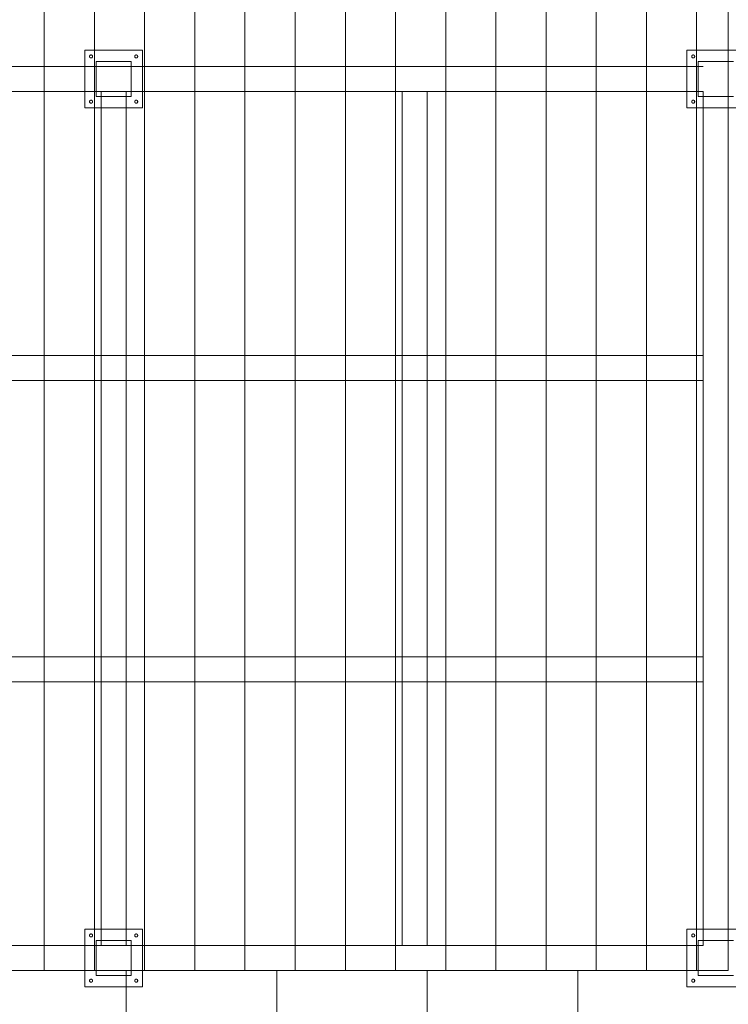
# Model space of a CAD drawing. Extents: x -620 to 3480, y 62 to 1102.
# Tile 32 of 256: x -106 to -49, y 253 to 331. Entities that reach past the tile are written whole.
import ezdxf
from ezdxf.lldxf.tags import DXFTag

# ---------------------------------------------------------------- set-up
doc = ezdxf.new("R2010")
doc.units = 0
doc.layers.get('0').update_dxf_attribs({"lineweight": 13})
doc.layers.add('60- 61 allgemeine Ausstattung- 4 Terrassen', color=7, linetype='Continuous', lineweight=9)
doc.layers.add('Keine-1', color=7, linetype='Continuous', lineweight=15)
tags = doc.linetypes.add('grob-A06G9SLJ8I', pattern=[14, 3, -8, 3]).pattern_tags.tags
tags[8:9] = [DXFTag(74, 4), DXFTag(75, 0), DXFTag(340, '0'), DXFTag(46, 0.0), DXFTag(50, 0.0), DXFTag(44, 0.0), DXFTag(45, 0.0)]
tags[6:7] = [DXFTag(74, 4), DXFTag(75, 0), DXFTag(340, '0'), DXFTag(46, 0.0), DXFTag(50, 0.0), DXFTag(44, 0.0), DXFTag(45, 0.0)]
tags[4:5] = [DXFTag(74, 4), DXFTag(75, 0), DXFTag(340, '0'), DXFTag(46, 0.0), DXFTag(50, 0.0), DXFTag(44, 0.0), DXFTag(45, 0.0)]

# ---------------------------------------------------------------- blocks, each defined once
blk = doc.blocks.new('Referenz-A06G9SLM8I')
at = {"layer": '60- 61 allgemeine Ausstattung- 4 Terrassen', "color": 0, "lineweight": -2}
for p, q in [((-103.584, 255.304), (-103.584, 435.304)), ((-99.584, 255.304), (-99.584, 435.304)), ((-95.584, 255.304), (-95.584, 435.304)), ((-91.584, 255.304), (-91.584, 435.304)), ((-87.584, 255.304), (-87.584, 435.304)), ((-83.584, 255.304), (-83.584, 435.304)), ((-79.584, 255.304), (-79.584, 435.304)), ((-75.584, 255.304), (-75.584, 435.304)), ((-71.584, 255.304), (-71.584, 435.304)), ((-67.584, 255.304), (-67.584, 435.304)), ((-63.584, 255.304), (-63.584, 435.304)), ((-59.584, 255.304), (-59.584, 435.304)), ((-55.584, 255.304), (-55.584, 435.304)), ((-51.584, 255.304), (-51.584, 435.304)), ((-49.054, 435.304), (-49.054, 255.304)), ((-99.454, 327.704), (-96.654, 327.704)), ((-99.454, 324.904), (-99.454, 327.704)), ((-96.654, 327.704), (-96.654, 324.904)), ((-51.454, 327.704), (-48.654, 327.704)), ((-51.454, 324.904), (-51.454, 327.704)), ((-96.654, 324.904), (-99.454, 324.904)), ((-48.654, 324.904), (-51.454, 324.904)), ((-99.454, 257.704), (-96.654, 257.704)), ((-99.454, 254.904), (-99.454, 257.704)), ((-96.654, 257.704), (-96.654, 254.904)), ((-51.454, 257.704), (-48.654, 257.704)), ((-51.454, 254.904), (-51.454, 257.704)), ((-49.054, 255.304), (-169.054, 255.304)), ((-96.654, 254.904), (-99.454, 254.904)), ((-97.054, 205.504), (-97.054, 255.304)), ((-85.054, 205.504), (-85.054, 255.304)), ((-73.054, 205.504), (-73.054, 255.304)), ((-61.054, 205.504), (-61.054, 255.304)), ((-48.654, 254.904), (-51.454, 254.904))]:
    blk.add_line(p, q, dxfattribs=at)
at = {"layer": '60- 61 allgemeine Ausstattung- 4 Terrassen', "color": 0, "linetype": 'grob-A06G9SLJ8I', "lineweight": -2, "ltscale": 0.13}
for p, q in [((-337.054, 327.304), (-51.054, 327.304)), ((-51.054, 325.304), (-339.054, 325.304)), ((-99.054, 325.304), (-99.054, 257.304)), ((-97.054, 325.304), (-97.054, 257.304)), ((-75.054, 325.304), (-75.054, 257.304)), ((-73.054, 325.304), (-73.054, 257.304)), ((-51.054, 325.304), (-51.054, 257.304)), ((-49.054, 325.304), (-49.054, 257.304)), ((-337.054, 304.304), (-51.054, 304.304)), ((-51.054, 302.304), (-337.054, 302.304)), ((-337.054, 280.304), (-51.054, 280.304)), ((-51.054, 278.304), (-337.054, 278.304)), ((-339.054, 257.304), (-51.054, 257.304)), ((-51.054, 255.304), (-339.054, 255.304))]:
    blk.add_line(p, q, dxfattribs=at)
at = {"layer": 'Keine-1', "color": 0, "linetype": 'grob-A06G9SLJ8I', "lineweight": -2, "ltscale": 0.13}
for p, q in [((-100.354, 328.604), (-95.754, 328.604)), ((-100.354, 324.004), (-100.354, 328.604)), ((-95.754, 328.604), (-95.754, 324.004)), ((-52.354, 328.604), (-47.754, 328.604)), ((-52.354, 324.004), (-52.354, 328.604)), ((-99.974, 328.104), (-99.973, 328.116)), ((-99.973, 328.092), (-99.974, 328.104)), ((-99.973, 328.116), (-99.972, 328.128)), ((-99.972, 328.081), (-99.973, 328.092)), ((-99.972, 328.128), (-99.969, 328.139)), ((-99.969, 328.069), (-99.972, 328.081)), ((-99.969, 328.139), (-99.965, 328.15)), ((-99.965, 328.058), (-99.969, 328.069)), ((-99.965, 328.15), (-99.96, 328.161)), ((-99.96, 328.048), (-99.965, 328.058)), ((-99.96, 328.161), (-99.954, 328.171)), ((-99.954, 328.038), (-99.96, 328.048)), ((-99.954, 328.171), (-99.947, 328.18)), ((-99.947, 328.028), (-99.954, 328.038)), ((-99.947, 328.18), (-99.939, 328.189)), ((-99.939, 328.019), (-99.947, 328.028)), ((-99.939, 328.189), (-99.93, 328.197)), ((-99.93, 328.011), (-99.939, 328.019)), ((-99.93, 328.197), (-99.921, 328.204)), ((-99.921, 328.004), (-99.93, 328.011)), ((-99.921, 328.204), (-99.911, 328.21)), ((-99.911, 327.998), (-99.921, 328.004)), ((-99.911, 328.21), (-99.9, 328.215)), ((-99.9, 327.993), (-99.911, 327.998)), ((-99.9, 328.215), (-99.889, 328.219)), ((-99.889, 327.989), (-99.9, 327.993)), ((-99.889, 328.219), (-99.877, 328.222)), ((-99.877, 327.987), (-99.889, 327.989)), ((-99.877, 328.222), (-99.866, 328.224)), ((-99.866, 327.985), (-99.877, 327.987)), ((-99.866, 328.224), (-99.854, 328.224)), ((-99.854, 327.984), (-99.866, 327.985)), ((-99.854, 328.224), (-99.842, 328.224)), ((-99.842, 327.985), (-99.854, 327.984)), ((-99.842, 328.224), (-99.831, 328.222)), ((-99.831, 327.987), (-99.842, 327.985)), ((-99.831, 328.222), (-99.819, 328.219)), ((-99.819, 327.989), (-99.831, 327.987)), ((-99.819, 328.219), (-99.808, 328.215)), ((-99.808, 327.993), (-99.819, 327.989)), ((-99.808, 328.215), (-99.798, 328.21)), ((-99.798, 327.998), (-99.808, 327.993)), ((-99.798, 328.21), (-99.787, 328.204)), ((-99.787, 328.004), (-99.798, 327.998)), ((-99.787, 328.204), (-99.778, 328.197)), ((-99.778, 328.011), (-99.787, 328.004)), ((-99.778, 328.197), (-99.769, 328.189)), ((-99.769, 328.019), (-99.778, 328.011)), ((-99.769, 328.189), (-99.761, 328.18)), ((-99.761, 328.028), (-99.769, 328.019)), ((-99.761, 328.18), (-99.754, 328.171)), ((-99.754, 328.038), (-99.761, 328.028)), ((-99.754, 328.171), (-99.748, 328.161)), ((-99.748, 328.048), (-99.754, 328.038)), ((-99.748, 328.161), (-99.743, 328.15)), ((-99.743, 328.058), (-99.748, 328.048)), ((-99.743, 328.15), (-99.739, 328.139)), ((-99.739, 328.069), (-99.743, 328.058)), ((-99.739, 328.139), (-99.736, 328.128)), ((-99.736, 328.081), (-99.739, 328.069)), ((-99.736, 328.128), (-99.735, 328.116)), ((-99.735, 328.092), (-99.736, 328.081)), ((-99.735, 328.116), (-99.734, 328.104)), ((-99.734, 328.104), (-99.735, 328.092)), ((-96.374, 328.104), (-96.373, 328.116)), ((-96.373, 328.092), (-96.374, 328.104)), ((-96.373, 328.116), (-96.372, 328.128)), ((-96.372, 328.081), (-96.373, 328.092)), ((-96.372, 328.128), (-96.369, 328.139)), ((-96.369, 328.069), (-96.372, 328.081)), ((-96.369, 328.139), (-96.365, 328.15)), ((-96.365, 328.058), (-96.369, 328.069)), ((-96.365, 328.15), (-96.36, 328.161)), ((-96.36, 328.048), (-96.365, 328.058)), ((-96.36, 328.161), (-96.354, 328.171)), ((-96.354, 328.038), (-96.36, 328.048)), ((-96.354, 328.171), (-96.347, 328.18)), ((-96.347, 328.028), (-96.354, 328.038)), ((-96.347, 328.18), (-96.339, 328.189)), ((-96.339, 328.019), (-96.347, 328.028)), ((-96.339, 328.189), (-96.33, 328.197)), ((-96.33, 328.011), (-96.339, 328.019)), ((-96.33, 328.197), (-96.321, 328.204)), ((-96.321, 328.004), (-96.33, 328.011)), ((-96.321, 328.204), (-96.311, 328.21)), ((-96.311, 327.998), (-96.321, 328.004)), ((-96.311, 328.21), (-96.3, 328.215)), ((-96.3, 327.993), (-96.311, 327.998)), ((-96.3, 328.215), (-96.289, 328.219)), ((-96.289, 327.989), (-96.3, 327.993)), ((-96.289, 328.219), (-96.277, 328.222)), ((-96.277, 327.987), (-96.289, 327.989)), ((-96.277, 328.222), (-96.266, 328.224)), ((-96.266, 327.985), (-96.277, 327.987)), ((-96.266, 328.224), (-96.254, 328.224)), ((-96.254, 327.984), (-96.266, 327.985)), ((-96.254, 328.224), (-96.242, 328.224)), ((-96.242, 327.985), (-96.254, 327.984)), ((-96.242, 328.224), (-96.231, 328.222)), ((-96.231, 327.987), (-96.242, 327.985)), ((-96.231, 328.222), (-96.219, 328.219)), ((-96.219, 327.989), (-96.231, 327.987)), ((-96.219, 328.219), (-96.208, 328.215)), ((-96.208, 327.993), (-96.219, 327.989)), ((-96.208, 328.215), (-96.198, 328.21)), ((-96.198, 327.998), (-96.208, 327.993)), ((-96.198, 328.21), (-96.187, 328.204)), ((-96.187, 328.004), (-96.198, 327.998)), ((-96.187, 328.204), (-96.178, 328.197)), ((-96.178, 328.011), (-96.187, 328.004)), ((-96.178, 328.197), (-96.169, 328.189)), ((-96.169, 328.019), (-96.178, 328.011)), ((-96.169, 328.189), (-96.161, 328.18)), ((-96.161, 328.028), (-96.169, 328.019)), ((-96.161, 328.18), (-96.154, 328.171)), ((-96.154, 328.038), (-96.161, 328.028)), ((-96.154, 328.171), (-96.148, 328.161)), ((-96.148, 328.048), (-96.154, 328.038)), ((-96.148, 328.161), (-96.143, 328.15)), ((-96.143, 328.058), (-96.148, 328.048)), ((-96.143, 328.15), (-96.139, 328.139)), ((-96.139, 328.069), (-96.143, 328.058)), ((-96.139, 328.139), (-96.136, 328.128)), ((-96.136, 328.081), (-96.139, 328.069)), ((-96.136, 328.128), (-96.135, 328.116)), ((-96.135, 328.092), (-96.136, 328.081)), ((-96.135, 328.116), (-96.134, 328.104)), ((-96.134, 328.104), (-96.135, 328.092)), ((-51.974, 328.104), (-51.973, 328.116)), ((-51.973, 328.092), (-51.974, 328.104)), ((-51.973, 328.116), (-51.972, 328.128)), ((-51.972, 328.081), (-51.973, 328.092)), ((-51.972, 328.128), (-51.969, 328.139)), ((-51.969, 328.069), (-51.972, 328.081)), ((-51.969, 328.139), (-51.965, 328.15)), ((-51.965, 328.058), (-51.969, 328.069)), ((-51.965, 328.15), (-51.96, 328.161)), ((-51.96, 328.048), (-51.965, 328.058)), ((-51.96, 328.161), (-51.954, 328.171)), ((-51.954, 328.038), (-51.96, 328.048)), ((-51.954, 328.171), (-51.947, 328.18)), ((-51.947, 328.028), (-51.954, 328.038)), ((-51.947, 328.18), (-51.939, 328.189)), ((-51.939, 328.019), (-51.947, 328.028)), ((-51.939, 328.189), (-51.93, 328.197)), ((-51.93, 328.011), (-51.939, 328.019)), ((-51.93, 328.197), (-51.921, 328.204)), ((-51.921, 328.004), (-51.93, 328.011)), ((-51.921, 328.204), (-51.911, 328.21)), ((-51.911, 327.998), (-51.921, 328.004)), ((-51.911, 328.21), (-51.9, 328.215)), ((-51.9, 327.993), (-51.911, 327.998)), ((-51.9, 328.215), (-51.889, 328.219)), ((-51.889, 327.989), (-51.9, 327.993)), ((-51.889, 328.219), (-51.877, 328.222)), ((-51.877, 327.987), (-51.889, 327.989)), ((-51.877, 328.222), (-51.866, 328.224)), ((-51.866, 327.985), (-51.877, 327.987)), ((-51.866, 328.224), (-51.854, 328.224)), ((-51.854, 327.984), (-51.866, 327.985)), ((-51.854, 328.224), (-51.842, 328.224)), ((-51.842, 327.985), (-51.854, 327.984)), ((-51.842, 328.224), (-51.831, 328.222)), ((-51.831, 327.987), (-51.842, 327.985)), ((-51.831, 328.222), (-51.819, 328.219)), ((-51.819, 327.989), (-51.831, 327.987)), ((-51.819, 328.219), (-51.808, 328.215)), ((-51.808, 327.993), (-51.819, 327.989)), ((-51.808, 328.215), (-51.798, 328.21)), ((-51.798, 327.998), (-51.808, 327.993)), ((-51.798, 328.21), (-51.787, 328.204)), ((-51.787, 328.004), (-51.798, 327.998)), ((-51.787, 328.204), (-51.778, 328.197)), ((-51.778, 328.011), (-51.787, 328.004)), ((-51.778, 328.197), (-51.769, 328.189)), ((-51.769, 328.019), (-51.778, 328.011)), ((-51.769, 328.189), (-51.761, 328.18)), ((-51.761, 328.028), (-51.769, 328.019)), ((-51.761, 328.18), (-51.754, 328.171)), ((-51.754, 328.038), (-51.761, 328.028)), ((-51.754, 328.171), (-51.748, 328.161)), ((-51.748, 328.048), (-51.754, 328.038)), ((-51.748, 328.161), (-51.743, 328.15)), ((-51.743, 328.058), (-51.748, 328.048)), ((-51.743, 328.15), (-51.739, 328.139)), ((-51.739, 328.069), (-51.743, 328.058)), ((-51.739, 328.139), (-51.736, 328.128)), ((-51.736, 328.081), (-51.739, 328.069)), ((-51.736, 328.128), (-51.735, 328.116)), ((-51.735, 328.092), (-51.736, 328.081)), ((-51.735, 328.116), (-51.734, 328.104)), ((-51.734, 328.104), (-51.735, 328.092)), ((-99.889, 324.619), (-99.877, 324.622)), ((-99.877, 324.622), (-99.866, 324.624)), ((-99.866, 324.624), (-99.854, 324.624)), ((-99.854, 324.624), (-99.842, 324.624)), ((-99.842, 324.624), (-99.831, 324.622)), ((-99.831, 324.622), (-99.819, 324.619)), ((-96.289, 324.619), (-96.277, 324.622)), ((-96.277, 324.622), (-96.266, 324.624)), ((-96.266, 324.624), (-96.254, 324.624)), ((-96.254, 324.624), (-96.242, 324.624)), ((-96.242, 324.624), (-96.231, 324.622)), ((-96.231, 324.622), (-96.219, 324.619)), ((-51.889, 324.619), (-51.877, 324.622)), ((-51.877, 324.622), (-51.866, 324.624)), ((-51.866, 324.624), (-51.854, 324.624)), ((-51.854, 324.624), (-51.842, 324.624)), ((-51.842, 324.624), (-51.831, 324.622)), ((-51.831, 324.622), (-51.819, 324.619)), ((-95.754, 324.004), (-100.354, 324.004)), ((-99.974, 324.504), (-99.973, 324.516)), ((-99.973, 324.492), (-99.974, 324.504)), ((-99.973, 324.516), (-99.972, 324.528)), ((-99.972, 324.481), (-99.973, 324.492)), ((-99.972, 324.528), (-99.969, 324.539)), ((-99.969, 324.469), (-99.972, 324.481)), ((-99.969, 324.539), (-99.965, 324.55)), ((-99.965, 324.458), (-99.969, 324.469)), ((-99.965, 324.55), (-99.96, 324.561)), ((-99.96, 324.448), (-99.965, 324.458)), ((-99.96, 324.561), (-99.954, 324.571)), ((-99.954, 324.438), (-99.96, 324.448)), ((-99.954, 324.571), (-99.947, 324.58)), ((-99.947, 324.428), (-99.954, 324.438)), ((-99.947, 324.58), (-99.939, 324.589)), ((-99.939, 324.419), (-99.947, 324.428)), ((-99.939, 324.589), (-99.93, 324.597)), ((-99.93, 324.411), (-99.939, 324.419)), ((-99.93, 324.597), (-99.921, 324.604)), ((-99.921, 324.404), (-99.93, 324.411)), ((-99.921, 324.604), (-99.911, 324.61)), ((-99.911, 324.398), (-99.921, 324.404)), ((-99.911, 324.61), (-99.9, 324.615)), ((-99.9, 324.393), (-99.911, 324.398)), ((-99.9, 324.615), (-99.889, 324.619)), ((-99.889, 324.389), (-99.9, 324.393)), ((-99.877, 324.387), (-99.889, 324.389)), ((-99.866, 324.385), (-99.877, 324.387)), ((-99.854, 324.384), (-99.866, 324.385)), ((-99.842, 324.385), (-99.854, 324.384)), ((-99.831, 324.387), (-99.842, 324.385)), ((-99.819, 324.389), (-99.831, 324.387)), ((-99.819, 324.619), (-99.808, 324.615)), ((-99.808, 324.393), (-99.819, 324.389)), ((-99.808, 324.615), (-99.798, 324.61)), ((-99.798, 324.398), (-99.808, 324.393)), ((-99.798, 324.61), (-99.787, 324.604)), ((-99.787, 324.404), (-99.798, 324.398)), ((-99.787, 324.604), (-99.778, 324.597)), ((-99.778, 324.411), (-99.787, 324.404)), ((-99.778, 324.597), (-99.769, 324.589)), ((-99.769, 324.419), (-99.778, 324.411)), ((-99.769, 324.589), (-99.761, 324.58)), ((-99.761, 324.428), (-99.769, 324.419)), ((-99.761, 324.58), (-99.754, 324.571)), ((-99.754, 324.438), (-99.761, 324.428)), ((-99.754, 324.571), (-99.748, 324.561)), ((-99.748, 324.448), (-99.754, 324.438)), ((-99.748, 324.561), (-99.743, 324.55)), ((-99.743, 324.458), (-99.748, 324.448)), ((-99.743, 324.55), (-99.739, 324.539)), ((-99.739, 324.469), (-99.743, 324.458)), ((-99.739, 324.539), (-99.736, 324.528)), ((-99.736, 324.481), (-99.739, 324.469)), ((-99.736, 324.528), (-99.735, 324.516)), ((-99.735, 324.492), (-99.736, 324.481)), ((-99.735, 324.516), (-99.734, 324.504)), ((-99.734, 324.504), (-99.735, 324.492)), ((-96.374, 324.504), (-96.373, 324.516)), ((-96.373, 324.492), (-96.374, 324.504)), ((-96.373, 324.516), (-96.372, 324.528)), ((-96.372, 324.481), (-96.373, 324.492)), ((-96.372, 324.528), (-96.369, 324.539)), ((-96.369, 324.469), (-96.372, 324.481)), ((-96.369, 324.539), (-96.365, 324.55)), ((-96.365, 324.458), (-96.369, 324.469)), ((-96.365, 324.55), (-96.36, 324.561)), ((-96.36, 324.448), (-96.365, 324.458)), ((-96.36, 324.561), (-96.354, 324.571)), ((-96.354, 324.438), (-96.36, 324.448)), ((-96.354, 324.571), (-96.347, 324.58)), ((-96.347, 324.428), (-96.354, 324.438)), ((-96.347, 324.58), (-96.339, 324.589)), ((-96.339, 324.419), (-96.347, 324.428)), ((-96.339, 324.589), (-96.33, 324.597)), ((-96.33, 324.411), (-96.339, 324.419)), ((-96.33, 324.597), (-96.321, 324.604)), ((-96.321, 324.404), (-96.33, 324.411)), ((-96.321, 324.604), (-96.311, 324.61)), ((-96.311, 324.398), (-96.321, 324.404)), ((-96.311, 324.61), (-96.3, 324.615)), ((-96.3, 324.393), (-96.311, 324.398)), ((-96.3, 324.615), (-96.289, 324.619)), ((-96.289, 324.389), (-96.3, 324.393)), ((-96.277, 324.387), (-96.289, 324.389)), ((-96.266, 324.385), (-96.277, 324.387)), ((-96.254, 324.384), (-96.266, 324.385)), ((-96.242, 324.385), (-96.254, 324.384)), ((-96.231, 324.387), (-96.242, 324.385)), ((-96.219, 324.389), (-96.231, 324.387)), ((-96.219, 324.619), (-96.208, 324.615)), ((-96.208, 324.393), (-96.219, 324.389)), ((-96.208, 324.615), (-96.198, 324.61)), ((-96.198, 324.398), (-96.208, 324.393)), ((-96.198, 324.61), (-96.187, 324.604)), ((-96.187, 324.404), (-96.198, 324.398)), ((-96.187, 324.604), (-96.178, 324.597)), ((-96.178, 324.411), (-96.187, 324.404)), ((-96.178, 324.597), (-96.169, 324.589)), ((-96.169, 324.419), (-96.178, 324.411)), ((-96.169, 324.589), (-96.161, 324.58)), ((-96.161, 324.428), (-96.169, 324.419)), ((-96.161, 324.58), (-96.154, 324.571)), ((-96.154, 324.438), (-96.161, 324.428)), ((-96.154, 324.571), (-96.148, 324.561)), ((-96.148, 324.448), (-96.154, 324.438)), ((-96.148, 324.561), (-96.143, 324.55)), ((-96.143, 324.458), (-96.148, 324.448)), ((-96.143, 324.55), (-96.139, 324.539)), ((-96.139, 324.469), (-96.143, 324.458)), ((-96.139, 324.539), (-96.136, 324.528)), ((-96.136, 324.481), (-96.139, 324.469)), ((-96.136, 324.528), (-96.135, 324.516)), ((-96.135, 324.492), (-96.136, 324.481)), ((-96.135, 324.516), (-96.134, 324.504)), ((-96.134, 324.504), (-96.135, 324.492)), ((-47.754, 324.004), (-52.354, 324.004)), ((-51.974, 324.504), (-51.973, 324.516)), ((-51.973, 324.492), (-51.974, 324.504)), ((-51.973, 324.516), (-51.972, 324.528)), ((-51.972, 324.481), (-51.973, 324.492)), ((-51.972, 324.528), (-51.969, 324.539)), ((-51.969, 324.469), (-51.972, 324.481)), ((-51.969, 324.539), (-51.965, 324.55)), ((-51.965, 324.458), (-51.969, 324.469)), ((-51.965, 324.55), (-51.96, 324.561)), ((-51.96, 324.448), (-51.965, 324.458)), ((-51.96, 324.561), (-51.954, 324.571)), ((-51.954, 324.438), (-51.96, 324.448)), ((-51.954, 324.571), (-51.947, 324.58)), ((-51.947, 324.428), (-51.954, 324.438)), ((-51.947, 324.58), (-51.939, 324.589)), ((-51.939, 324.419), (-51.947, 324.428)), ((-51.939, 324.589), (-51.93, 324.597)), ((-51.93, 324.411), (-51.939, 324.419)), ((-51.93, 324.597), (-51.921, 324.604)), ((-51.921, 324.404), (-51.93, 324.411)), ((-51.921, 324.604), (-51.911, 324.61)), ((-51.911, 324.398), (-51.921, 324.404)), ((-51.911, 324.61), (-51.9, 324.615)), ((-51.9, 324.393), (-51.911, 324.398)), ((-51.9, 324.615), (-51.889, 324.619)), ((-51.889, 324.389), (-51.9, 324.393)), ((-51.877, 324.387), (-51.889, 324.389)), ((-51.866, 324.385), (-51.877, 324.387)), ((-51.854, 324.384), (-51.866, 324.385)), ((-51.842, 324.385), (-51.854, 324.384)), ((-51.831, 324.387), (-51.842, 324.385)), ((-51.819, 324.389), (-51.831, 324.387)), ((-51.819, 324.619), (-51.808, 324.615)), ((-51.808, 324.393), (-51.819, 324.389)), ((-51.808, 324.615), (-51.798, 324.61)), ((-51.798, 324.398), (-51.808, 324.393)), ((-51.798, 324.61), (-51.787, 324.604)), ((-51.787, 324.404), (-51.798, 324.398)), ((-51.787, 324.604), (-51.778, 324.597)), ((-51.778, 324.411), (-51.787, 324.404)), ((-51.778, 324.597), (-51.769, 324.589)), ((-51.769, 324.419), (-51.778, 324.411)), ((-51.769, 324.589), (-51.761, 324.58)), ((-51.761, 324.428), (-51.769, 324.419)), ((-51.761, 324.58), (-51.754, 324.571)), ((-51.754, 324.438), (-51.761, 324.428)), ((-51.754, 324.571), (-51.748, 324.561)), ((-51.748, 324.448), (-51.754, 324.438)), ((-51.748, 324.561), (-51.743, 324.55)), ((-51.743, 324.458), (-51.748, 324.448)), ((-51.743, 324.55), (-51.739, 324.539)), ((-51.739, 324.469), (-51.743, 324.458)), ((-51.739, 324.539), (-51.736, 324.528)), ((-51.736, 324.481), (-51.739, 324.469)), ((-51.736, 324.528), (-51.735, 324.516)), ((-51.735, 324.492), (-51.736, 324.481)), ((-51.735, 324.516), (-51.734, 324.504)), ((-51.734, 324.504), (-51.735, 324.492)), ((-100.354, 258.604), (-95.754, 258.604)), ((-100.354, 254.004), (-100.354, 258.604)), ((-99.974, 258.104), (-99.973, 258.116)), ((-99.973, 258.092), (-99.974, 258.104)), ((-99.973, 258.116), (-99.972, 258.128)), ((-99.972, 258.081), (-99.973, 258.092)), ((-99.972, 258.128), (-99.969, 258.139)), ((-99.969, 258.069), (-99.972, 258.081)), ((-99.969, 258.139), (-99.965, 258.15)), ((-99.965, 258.058), (-99.969, 258.069)), ((-99.965, 258.15), (-99.96, 258.161)), ((-99.96, 258.048), (-99.965, 258.058)), ((-99.96, 258.161), (-99.954, 258.171)), ((-99.954, 258.038), (-99.96, 258.048)), ((-99.954, 258.171), (-99.947, 258.18)), ((-99.947, 258.028), (-99.954, 258.038)), ((-99.947, 258.18), (-99.939, 258.189)), ((-99.939, 258.019), (-99.947, 258.028)), ((-99.939, 258.189), (-99.93, 258.197)), ((-99.93, 258.011), (-99.939, 258.019)), ((-99.93, 258.197), (-99.921, 258.204)), ((-99.921, 258.004), (-99.93, 258.011)), ((-99.921, 258.204), (-99.911, 258.21)), ((-99.911, 257.998), (-99.921, 258.004)), ((-99.911, 258.21), (-99.9, 258.215)), ((-99.9, 257.993), (-99.911, 257.998)), ((-99.9, 258.215), (-99.889, 258.219)), ((-99.889, 257.989), (-99.9, 257.993)), ((-99.889, 258.219), (-99.877, 258.222)), ((-99.877, 257.987), (-99.889, 257.989)), ((-99.877, 258.222), (-99.866, 258.224)), ((-99.866, 257.985), (-99.877, 257.987)), ((-99.866, 258.224), (-99.854, 258.224)), ((-99.854, 257.984), (-99.866, 257.985)), ((-99.854, 258.224), (-99.842, 258.224)), ((-99.842, 257.985), (-99.854, 257.984)), ((-99.842, 258.224), (-99.831, 258.222)), ((-99.831, 257.987), (-99.842, 257.985)), ((-99.831, 258.222), (-99.819, 258.219)), ((-99.819, 257.989), (-99.831, 257.987)), ((-99.819, 258.219), (-99.808, 258.215)), ((-99.808, 257.993), (-99.819, 257.989)), ((-99.808, 258.215), (-99.798, 258.21)), ((-99.798, 257.998), (-99.808, 257.993)), ((-99.798, 258.21), (-99.787, 258.204)), ((-99.787, 258.004), (-99.798, 257.998)), ((-99.787, 258.204), (-99.778, 258.197)), ((-99.778, 258.011), (-99.787, 258.004)), ((-99.778, 258.197), (-99.769, 258.189)), ((-99.769, 258.019), (-99.778, 258.011)), ((-99.769, 258.189), (-99.761, 258.18)), ((-99.761, 258.028), (-99.769, 258.019)), ((-99.761, 258.18), (-99.754, 258.171)), ((-99.754, 258.038), (-99.761, 258.028)), ((-99.754, 258.171), (-99.748, 258.161)), ((-99.748, 258.048), (-99.754, 258.038)), ((-99.748, 258.161), (-99.743, 258.15)), ((-99.743, 258.058), (-99.748, 258.048)), ((-99.743, 258.15), (-99.739, 258.139)), ((-99.739, 258.069), (-99.743, 258.058)), ((-99.739, 258.139), (-99.736, 258.128)), ((-99.736, 258.081), (-99.739, 258.069)), ((-99.736, 258.128), (-99.735, 258.116)), ((-99.735, 258.092), (-99.736, 258.081)), ((-99.735, 258.116), (-99.734, 258.104)), ((-99.734, 258.104), (-99.735, 258.092)), ((-96.374, 258.104), (-96.373, 258.116)), ((-96.373, 258.092), (-96.374, 258.104)), ((-96.373, 258.116), (-96.372, 258.128)), ((-96.372, 258.081), (-96.373, 258.092)), ((-96.372, 258.128), (-96.369, 258.139)), ((-96.369, 258.069), (-96.372, 258.081)), ((-96.369, 258.139), (-96.365, 258.15)), ((-96.365, 258.058), (-96.369, 258.069)), ((-96.365, 258.15), (-96.36, 258.161)), ((-96.36, 258.048), (-96.365, 258.058)), ((-96.36, 258.161), (-96.354, 258.171)), ((-96.354, 258.038), (-96.36, 258.048)), ((-96.354, 258.171), (-96.347, 258.18)), ((-96.347, 258.028), (-96.354, 258.038)), ((-96.347, 258.18), (-96.339, 258.189)), ((-96.339, 258.019), (-96.347, 258.028)), ((-96.339, 258.189), (-96.33, 258.197)), ((-96.33, 258.011), (-96.339, 258.019)), ((-96.33, 258.197), (-96.321, 258.204)), ((-96.321, 258.004), (-96.33, 258.011)), ((-96.321, 258.204), (-96.311, 258.21)), ((-96.311, 257.998), (-96.321, 258.004)), ((-96.311, 258.21), (-96.3, 258.215)), ((-96.3, 257.993), (-96.311, 257.998)), ((-96.3, 258.215), (-96.289, 258.219)), ((-96.289, 257.989), (-96.3, 257.993)), ((-96.289, 258.219), (-96.277, 258.222)), ((-96.277, 257.987), (-96.289, 257.989)), ((-96.277, 258.222), (-96.266, 258.224)), ((-96.266, 257.985), (-96.277, 257.987)), ((-96.266, 258.224), (-96.254, 258.224)), ((-96.254, 257.984), (-96.266, 257.985)), ((-96.254, 258.224), (-96.242, 258.224)), ((-96.242, 257.985), (-96.254, 257.984)), ((-96.242, 258.224), (-96.231, 258.222)), ((-96.231, 257.987), (-96.242, 257.985)), ((-96.231, 258.222), (-96.219, 258.219)), ((-96.219, 257.989), (-96.231, 257.987)), ((-96.219, 258.219), (-96.208, 258.215)), ((-96.208, 257.993), (-96.219, 257.989)), ((-96.208, 258.215), (-96.198, 258.21)), ((-96.198, 257.998), (-96.208, 257.993)), ((-96.198, 258.21), (-96.187, 258.204)), ((-96.187, 258.004), (-96.198, 257.998)), ((-96.187, 258.204), (-96.178, 258.197)), ((-96.178, 258.011), (-96.187, 258.004)), ((-96.178, 258.197), (-96.169, 258.189)), ((-96.169, 258.019), (-96.178, 258.011)), ((-96.169, 258.189), (-96.161, 258.18)), ((-96.161, 258.028), (-96.169, 258.019)), ((-96.161, 258.18), (-96.154, 258.171)), ((-96.154, 258.038), (-96.161, 258.028)), ((-96.154, 258.171), (-96.148, 258.161)), ((-96.148, 258.048), (-96.154, 258.038)), ((-96.148, 258.161), (-96.143, 258.15)), ((-96.143, 258.058), (-96.148, 258.048)), ((-96.143, 258.15), (-96.139, 258.139)), ((-96.139, 258.069), (-96.143, 258.058)), ((-96.139, 258.139), (-96.136, 258.128)), ((-96.136, 258.081), (-96.139, 258.069)), ((-96.136, 258.128), (-96.135, 258.116)), ((-96.135, 258.092), (-96.136, 258.081)), ((-96.135, 258.116), (-96.134, 258.104)), ((-96.134, 258.104), (-96.135, 258.092)), ((-95.754, 258.604), (-95.754, 254.004)), ((-52.354, 258.604), (-47.754, 258.604)), ((-52.354, 254.004), (-52.354, 258.604)), ((-51.974, 258.104), (-51.973, 258.116)), ((-51.973, 258.092), (-51.974, 258.104)), ((-51.973, 258.116), (-51.972, 258.128)), ((-51.972, 258.081), (-51.973, 258.092)), ((-51.972, 258.128), (-51.969, 258.139)), ((-51.969, 258.069), (-51.972, 258.081)), ((-51.969, 258.139), (-51.965, 258.15)), ((-51.965, 258.058), (-51.969, 258.069)), ((-51.965, 258.15), (-51.96, 258.161)), ((-51.96, 258.048), (-51.965, 258.058)), ((-51.96, 258.161), (-51.954, 258.171)), ((-51.954, 258.038), (-51.96, 258.048)), ((-51.954, 258.171), (-51.947, 258.18)), ((-51.947, 258.028), (-51.954, 258.038)), ((-51.947, 258.18), (-51.939, 258.189)), ((-51.939, 258.019), (-51.947, 258.028)), ((-51.939, 258.189), (-51.93, 258.197)), ((-51.93, 258.011), (-51.939, 258.019)), ((-51.93, 258.197), (-51.921, 258.204)), ((-51.921, 258.004), (-51.93, 258.011)), ((-51.921, 258.204), (-51.911, 258.21)), ((-51.911, 257.998), (-51.921, 258.004)), ((-51.911, 258.21), (-51.9, 258.215)), ((-51.9, 257.993), (-51.911, 257.998)), ((-51.9, 258.215), (-51.889, 258.219)), ((-51.889, 257.989), (-51.9, 257.993)), ((-51.889, 258.219), (-51.877, 258.222)), ((-51.877, 257.987), (-51.889, 257.989)), ((-51.877, 258.222), (-51.866, 258.224)), ((-51.866, 257.985), (-51.877, 257.987)), ((-51.866, 258.224), (-51.854, 258.224)), ((-51.854, 257.984), (-51.866, 257.985)), ((-51.854, 258.224), (-51.842, 258.224)), ((-51.842, 257.985), (-51.854, 257.984)), ((-51.842, 258.224), (-51.831, 258.222)), ((-51.831, 257.987), (-51.842, 257.985)), ((-51.831, 258.222), (-51.819, 258.219)), ((-51.819, 257.989), (-51.831, 257.987)), ((-51.819, 258.219), (-51.808, 258.215)), ((-51.808, 257.993), (-51.819, 257.989)), ((-51.808, 258.215), (-51.798, 258.21)), ((-51.798, 257.998), (-51.808, 257.993)), ((-51.798, 258.21), (-51.787, 258.204)), ((-51.787, 258.004), (-51.798, 257.998)), ((-51.787, 258.204), (-51.778, 258.197)), ((-51.778, 258.011), (-51.787, 258.004)), ((-51.778, 258.197), (-51.769, 258.189)), ((-51.769, 258.019), (-51.778, 258.011)), ((-51.769, 258.189), (-51.761, 258.18)), ((-51.761, 258.028), (-51.769, 258.019)), ((-51.761, 258.18), (-51.754, 258.171)), ((-51.754, 258.038), (-51.761, 258.028)), ((-51.754, 258.171), (-51.748, 258.161)), ((-51.748, 258.048), (-51.754, 258.038)), ((-51.748, 258.161), (-51.743, 258.15)), ((-51.743, 258.058), (-51.748, 258.048)), ((-51.743, 258.15), (-51.739, 258.139)), ((-51.739, 258.069), (-51.743, 258.058)), ((-51.739, 258.139), (-51.736, 258.128)), ((-51.736, 258.081), (-51.739, 258.069)), ((-51.736, 258.128), (-51.735, 258.116)), ((-51.735, 258.092), (-51.736, 258.081)), ((-51.735, 258.116), (-51.734, 258.104)), ((-51.734, 258.104), (-51.735, 258.092)), ((-99.974, 254.504), (-99.973, 254.516)), ((-99.973, 254.492), (-99.974, 254.504)), ((-99.973, 254.516), (-99.972, 254.528)), ((-99.972, 254.481), (-99.973, 254.492)), ((-99.972, 254.528), (-99.969, 254.539)), ((-99.969, 254.469), (-99.972, 254.481)), ((-99.969, 254.539), (-99.965, 254.55)), ((-99.965, 254.458), (-99.969, 254.469)), ((-99.965, 254.55), (-99.96, 254.561)), ((-99.96, 254.448), (-99.965, 254.458)), ((-99.96, 254.561), (-99.954, 254.571)), ((-99.954, 254.438), (-99.96, 254.448)), ((-99.954, 254.571), (-99.947, 254.58)), ((-99.947, 254.428), (-99.954, 254.438)), ((-99.947, 254.58), (-99.939, 254.589)), ((-99.939, 254.419), (-99.947, 254.428)), ((-99.939, 254.589), (-99.93, 254.597)), ((-99.93, 254.411), (-99.939, 254.419)), ((-99.93, 254.597), (-99.921, 254.604)), ((-99.921, 254.404), (-99.93, 254.411)), ((-99.921, 254.604), (-99.911, 254.61)), ((-99.911, 254.398), (-99.921, 254.404)), ((-99.911, 254.61), (-99.9, 254.615)), ((-99.9, 254.393), (-99.911, 254.398)), ((-99.9, 254.615), (-99.889, 254.619)), ((-99.889, 254.389), (-99.9, 254.393)), ((-99.889, 254.619), (-99.877, 254.622)), ((-99.877, 254.387), (-99.889, 254.389)), ((-99.877, 254.622), (-99.866, 254.624)), ((-99.866, 254.385), (-99.877, 254.387)), ((-99.866, 254.624), (-99.854, 254.624)), ((-99.854, 254.384), (-99.866, 254.385)), ((-99.854, 254.624), (-99.842, 254.624)), ((-99.842, 254.385), (-99.854, 254.384)), ((-99.842, 254.624), (-99.831, 254.622)), ((-99.831, 254.387), (-99.842, 254.385)), ((-99.831, 254.622), (-99.819, 254.619)), ((-99.819, 254.389), (-99.831, 254.387)), ((-99.819, 254.619), (-99.808, 254.615)), ((-99.808, 254.393), (-99.819, 254.389)), ((-99.808, 254.615), (-99.798, 254.61)), ((-99.798, 254.398), (-99.808, 254.393)), ((-99.798, 254.61), (-99.787, 254.604)), ((-99.787, 254.404), (-99.798, 254.398)), ((-99.787, 254.604), (-99.778, 254.597)), ((-99.778, 254.411), (-99.787, 254.404)), ((-99.778, 254.597), (-99.769, 254.589)), ((-99.769, 254.419), (-99.778, 254.411)), ((-99.769, 254.589), (-99.761, 254.58)), ((-99.761, 254.428), (-99.769, 254.419)), ((-99.761, 254.58), (-99.754, 254.571)), ((-99.754, 254.438), (-99.761, 254.428)), ((-99.754, 254.571), (-99.748, 254.561)), ((-99.748, 254.448), (-99.754, 254.438)), ((-99.748, 254.561), (-99.743, 254.55)), ((-99.743, 254.458), (-99.748, 254.448)), ((-99.743, 254.55), (-99.739, 254.539)), ((-99.739, 254.469), (-99.743, 254.458)), ((-99.739, 254.539), (-99.736, 254.528)), ((-99.736, 254.481), (-99.739, 254.469)), ((-99.736, 254.528), (-99.735, 254.516)), ((-99.735, 254.492), (-99.736, 254.481)), ((-99.735, 254.516), (-99.734, 254.504)), ((-99.734, 254.504), (-99.735, 254.492)), ((-96.374, 254.504), (-96.373, 254.516)), ((-96.373, 254.492), (-96.374, 254.504)), ((-96.373, 254.516), (-96.372, 254.528)), ((-96.372, 254.481), (-96.373, 254.492)), ((-96.372, 254.528), (-96.369, 254.539)), ((-96.369, 254.469), (-96.372, 254.481)), ((-96.369, 254.539), (-96.365, 254.55)), ((-96.365, 254.458), (-96.369, 254.469)), ((-96.365, 254.55), (-96.36, 254.561)), ((-96.36, 254.448), (-96.365, 254.458)), ((-96.36, 254.561), (-96.354, 254.571)), ((-96.354, 254.438), (-96.36, 254.448)), ((-96.354, 254.571), (-96.347, 254.58)), ((-96.347, 254.428), (-96.354, 254.438)), ((-96.347, 254.58), (-96.339, 254.589)), ((-96.339, 254.419), (-96.347, 254.428)), ((-96.339, 254.589), (-96.33, 254.597)), ((-96.33, 254.411), (-96.339, 254.419)), ((-96.33, 254.597), (-96.321, 254.604)), ((-96.321, 254.404), (-96.33, 254.411)), ((-96.321, 254.604), (-96.311, 254.61)), ((-96.311, 254.398), (-96.321, 254.404)), ((-96.311, 254.61), (-96.3, 254.615)), ((-96.3, 254.393), (-96.311, 254.398)), ((-96.3, 254.615), (-96.289, 254.619)), ((-96.289, 254.389), (-96.3, 254.393)), ((-96.289, 254.619), (-96.277, 254.622)), ((-96.277, 254.387), (-96.289, 254.389)), ((-96.277, 254.622), (-96.266, 254.624)), ((-96.266, 254.385), (-96.277, 254.387)), ((-96.266, 254.624), (-96.254, 254.624)), ((-96.254, 254.384), (-96.266, 254.385)), ((-96.254, 254.624), (-96.242, 254.624)), ((-96.242, 254.385), (-96.254, 254.384)), ((-96.242, 254.624), (-96.231, 254.622)), ((-96.231, 254.387), (-96.242, 254.385)), ((-96.231, 254.622), (-96.219, 254.619)), ((-96.219, 254.389), (-96.231, 254.387)), ((-96.219, 254.619), (-96.208, 254.615)), ((-96.208, 254.393), (-96.219, 254.389)), ((-96.208, 254.615), (-96.198, 254.61)), ((-96.198, 254.398), (-96.208, 254.393)), ((-96.198, 254.61), (-96.187, 254.604)), ((-96.187, 254.404), (-96.198, 254.398)), ((-96.187, 254.604), (-96.178, 254.597)), ((-96.178, 254.411), (-96.187, 254.404)), ((-96.178, 254.597), (-96.169, 254.589)), ((-96.169, 254.419), (-96.178, 254.411)), ((-96.169, 254.589), (-96.161, 254.58)), ((-96.161, 254.428), (-96.169, 254.419)), ((-96.161, 254.58), (-96.154, 254.571)), ((-96.154, 254.438), (-96.161, 254.428)), ((-96.154, 254.571), (-96.148, 254.561)), ((-96.148, 254.448), (-96.154, 254.438)), ((-96.148, 254.561), (-96.143, 254.55)), ((-96.143, 254.458), (-96.148, 254.448)), ((-96.143, 254.55), (-96.139, 254.539)), ((-96.139, 254.469), (-96.143, 254.458)), ((-96.139, 254.539), (-96.136, 254.528)), ((-96.136, 254.481), (-96.139, 254.469)), ((-96.136, 254.528), (-96.135, 254.516)), ((-96.135, 254.492), (-96.136, 254.481)), ((-96.135, 254.516), (-96.134, 254.504)), ((-96.134, 254.504), (-96.135, 254.492)), ((-51.974, 254.504), (-51.973, 254.516)), ((-51.973, 254.492), (-51.974, 254.504)), ((-51.973, 254.516), (-51.972, 254.528)), ((-51.972, 254.481), (-51.973, 254.492)), ((-51.972, 254.528), (-51.969, 254.539)), ((-51.969, 254.469), (-51.972, 254.481)), ((-51.969, 254.539), (-51.965, 254.55)), ((-51.965, 254.458), (-51.969, 254.469)), ((-51.965, 254.55), (-51.96, 254.561)), ((-51.96, 254.448), (-51.965, 254.458)), ((-51.96, 254.561), (-51.954, 254.571)), ((-51.954, 254.438), (-51.96, 254.448)), ((-51.954, 254.571), (-51.947, 254.58)), ((-51.947, 254.428), (-51.954, 254.438)), ((-51.947, 254.58), (-51.939, 254.589)), ((-51.939, 254.419), (-51.947, 254.428)), ((-51.939, 254.589), (-51.93, 254.597)), ((-51.93, 254.411), (-51.939, 254.419)), ((-51.93, 254.597), (-51.921, 254.604)), ((-51.921, 254.404), (-51.93, 254.411)), ((-51.921, 254.604), (-51.911, 254.61)), ((-51.911, 254.398), (-51.921, 254.404)), ((-51.911, 254.61), (-51.9, 254.615)), ((-51.9, 254.393), (-51.911, 254.398)), ((-51.9, 254.615), (-51.889, 254.619)), ((-51.889, 254.389), (-51.9, 254.393)), ((-51.889, 254.619), (-51.877, 254.622)), ((-51.877, 254.387), (-51.889, 254.389)), ((-51.877, 254.622), (-51.866, 254.624)), ((-51.866, 254.385), (-51.877, 254.387)), ((-51.866, 254.624), (-51.854, 254.624)), ((-51.854, 254.384), (-51.866, 254.385)), ((-51.854, 254.624), (-51.842, 254.624)), ((-51.842, 254.385), (-51.854, 254.384)), ((-51.842, 254.624), (-51.831, 254.622)), ((-51.831, 254.387), (-51.842, 254.385)), ((-51.831, 254.622), (-51.819, 254.619)), ((-51.819, 254.389), (-51.831, 254.387)), ((-51.819, 254.619), (-51.808, 254.615)), ((-51.808, 254.393), (-51.819, 254.389)), ((-51.808, 254.615), (-51.798, 254.61)), ((-51.798, 254.398), (-51.808, 254.393)), ((-51.798, 254.61), (-51.787, 254.604)), ((-51.787, 254.404), (-51.798, 254.398)), ((-51.787, 254.604), (-51.778, 254.597)), ((-51.778, 254.411), (-51.787, 254.404)), ((-51.778, 254.597), (-51.769, 254.589)), ((-51.769, 254.419), (-51.778, 254.411)), ((-51.769, 254.589), (-51.761, 254.58)), ((-51.761, 254.428), (-51.769, 254.419)), ((-51.761, 254.58), (-51.754, 254.571)), ((-51.754, 254.438), (-51.761, 254.428)), ((-51.754, 254.571), (-51.748, 254.561)), ((-51.748, 254.448), (-51.754, 254.438)), ((-51.748, 254.561), (-51.743, 254.55)), ((-51.743, 254.458), (-51.748, 254.448)), ((-51.743, 254.55), (-51.739, 254.539)), ((-51.739, 254.469), (-51.743, 254.458)), ((-51.739, 254.539), (-51.736, 254.528)), ((-51.736, 254.481), (-51.739, 254.469)), ((-51.736, 254.528), (-51.735, 254.516)), ((-51.735, 254.492), (-51.736, 254.481)), ((-51.735, 254.516), (-51.734, 254.504)), ((-51.734, 254.504), (-51.735, 254.492)), ((-95.754, 254.004), (-100.354, 254.004)), ((-47.754, 254.004), (-52.354, 254.004))]:
    blk.add_line(p, q, dxfattribs=at)

msp = doc.modelspace()

# ---------------------------------------------------------------- block references
at = {"color": 8, "lineweight": 13, "ltscale": 0.13, "true_color": 0x808080}
msp.add_blockref('Referenz-A06G9SLM8I', (0, 0), dxfattribs=at)

doc.saveas('drawing.dxf')
